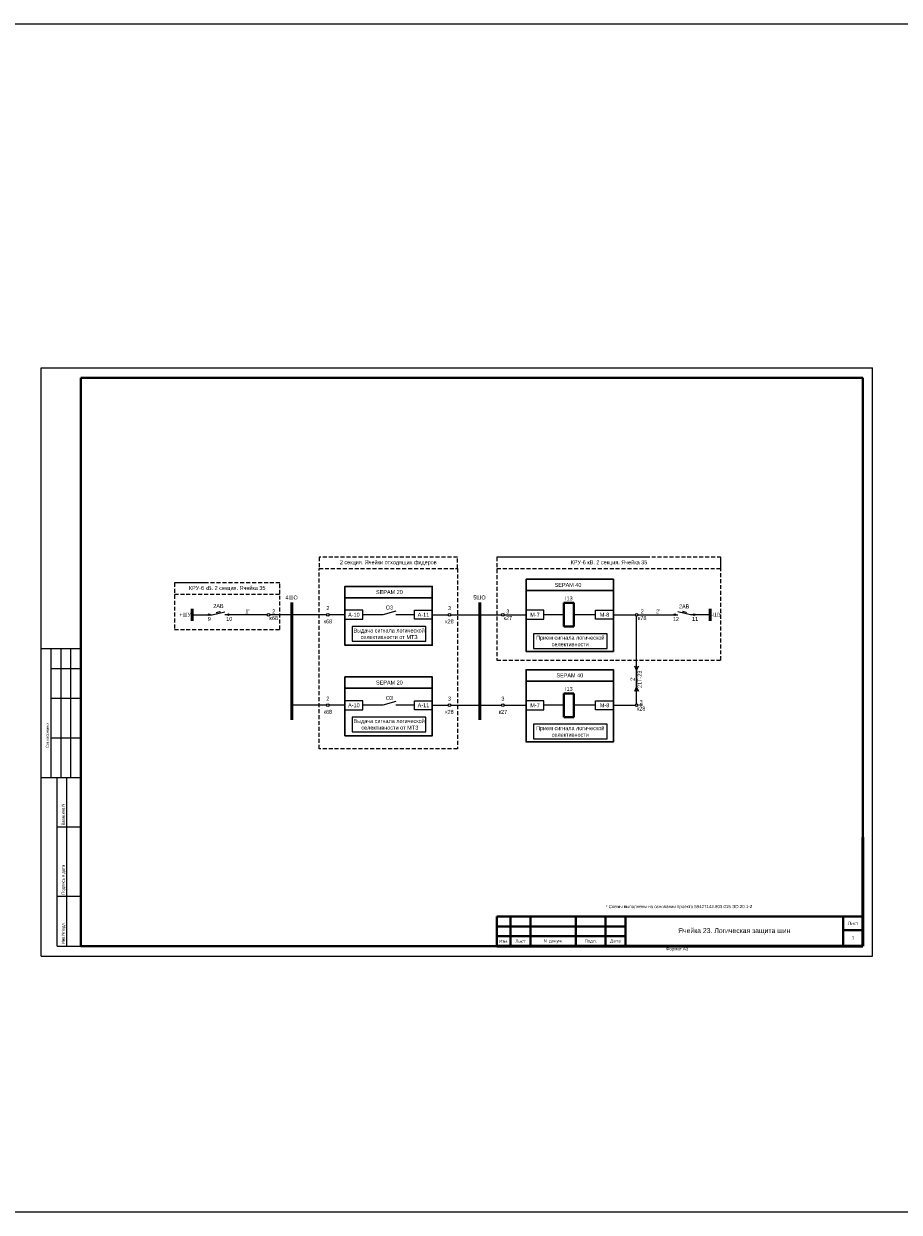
# Model space of a CAD drawing. Header units: millimetres. Extents: x 4897 to 12009, y -3017 to 2708.
# Tile 45 of 86: x 7692 to 8134, y -83 to 517. Entities that reach past the tile are written whole.
import ezdxf
from ezdxf.enums import TextEntityAlignment as Align

# ---------------------------------------------------------------- set-up
doc = ezdxf.new("R2010")
doc.units = ezdxf.units.MM
doc.linetypes.add('JIS_02_2.0', pattern=[3, 2, -1])
doc.layers.add('основная 0.5', color=7, linetype='Continuous', lineweight=50)
doc.styles.add('SIMPLEX', font='txt', dxfattribs={"height": 5})

msp = doc.modelspace()

# ---------------------------------------------------------------- hatches: boundary and pattern name
h = msp.add_hatch(color=7)
h.dxf.hatch_style = 1
h.paths.add_polyline_path([(7786.24, 218.47, 1), (7785.45, 218.47, 1)])
h = msp.add_hatch(color=7)
h.dxf.hatch_style = 1
h.paths.add_polyline_path([(7795.2, 218.47, -1), (7795.99, 218.47, -1)])
h = msp.add_hatch(color=7)
h.dxf.hatch_style = 1
h.paths.add_polyline_path([(8021.53, 218.47, 1), (8020.74, 218.47, 1)])
h = msp.add_hatch(color=7)
h.dxf.hatch_style = 1
h.paths.add_polyline_path([(8030.48, 218.47, -1), (8031.27, 218.47, -1)])
h = msp.add_hatch(color=256)
h.dxf.hatch_style = 1
h.paths.add_polyline_path([(8000.99, 192.43), (8001.84, 190.43), (8002.7, 192.43)])
h = msp.add_hatch(color=256)
h.dxf.hatch_style = 1
h.paths.add_polyline_path([(8002.7, 179.88), (8001.84, 181.88), (8000.99, 179.88)])

# ---------------------------------------------------------------- linework, layer by layer
for p, q in [((7701.03, 46.06), (7701.03, 343.11)), ((7701.03, 343.11), (8121.04, 343.11)), ((7701.03, 46.06), (7701.03, 343.11)), ((8121.04, 46.06), (8121.04, 343.11)), ((8121.04, 46.06), (8121.04, 343.11)), ((7827.61, 218.47), (7816.55, 218.47)), ((7873.57, 218.5), (7863.48, 218.47)), ((7880.24, 220.36), (7873.57, 218.5)), ((7889.61, 218.5), (7880.24, 218.5)), ((7907.91, 218.47), (7933.61, 218.47)), ((7965.08, 218.5), (7955, 218.47)), ((7981.12, 218.5), (7970.08, 218.5)), ((7990.12, 218.47), (8001.18, 218.47)), ((8001.84, 173.43), (8001.84, 217.81)), ((7721.03, 201.3), (7701.03, 201.3)), ((7706.03, 136.3), (7706.03, 201.3)), ((7711.03, 136.3), (7711.03, 201.3)), ((7716.03, 136.3), (7716.03, 201.3)), ((8001.84, 190.43), (8000.99, 192.43)), ((8002.7, 192.43), (8001.84, 190.43)), ((7706.03, 191.3), (7721.03, 191.3)), ((8001.84, 190.43), (8001.84, 181.88)), ((8000.99, 179.88), (8001.84, 181.88)), ((8001.84, 181.88), (8002.7, 179.88)), ((7706.03, 176.3), (7721.03, 176.3)), ((7880.24, 174.66), (7873.57, 172.8)), ((7873.57, 172.8), (7863.48, 172.77)), ((7889.61, 172.8), (7880.24, 172.8)), ((7907.91, 172.77), (7922.55, 172.77)), ((7922.55, 172.77), (7933.61, 172.77)), ((7965.08, 172.8), (7955, 172.77)), ((7981.12, 172.8), (7970.08, 172.8)), ((7990.12, 172.77), (8001.18, 172.77)), ((7706.03, 156.3), (7721.03, 156.3)), ((7701.03, 136.3), (7721.03, 136.3)), ((7709.03, 51.11), (7709.03, 136.3)), ((7713.9, 51.11), (7713.9, 136.3)), ((7709.03, 111.3), (7721.03, 111.3)), ((7709.03, 76.3), (7721.03, 76.3)), ((7709.03, 51.11), (7721.03, 51.11)), ((7701.03, 46.06), (8121.04, 46.06))]:
    msp.add_line(p, q)
at = {"lineweight": 40}
for p, q in [((7721.03, 338.11), (8116.13, 338.11)), ((8116.13, 338.11), (8116.13, 51.11)), ((7970.08, 224.47), (7965.08, 224.47)), ((7965.08, 224.47), (7965.08, 212.47)), ((7970.08, 212.47), (7970.08, 224.47)), ((7970.08, 212.47), (7965.08, 212.47)), ((7970.08, 178.77), (7965.08, 178.77)), ((7965.08, 178.77), (7965.08, 166.77)), ((7970.08, 166.77), (7970.08, 178.77)), ((7970.08, 166.77), (7965.08, 166.77)), ((7931.13, 66.1), (7996.13, 66.1)), ((8106.13, 66.11), (8106.13, 51.11)), ((7931.13, 61.1), (7996.13, 61.1)), ((7931.13, 56.1), (7996.13, 56.1)), ((8106.13, 59.11), (8116.13, 59.11)), ((7721.03, 51.11), (8116.13, 51.11))]:
    msp.add_line(p, q, dxfattribs=at)
at = {"linetype": 'Continuous', "lineweight": 40}
msp.add_line((7721.03, 338.11), (7721.03, 51.11), dxfattribs=at)
at = {"lineweight": 50}
for p, q in [((7827.61, 224.66), (7827.61, 165.49)), ((7922.55, 224.66), (7922.55, 165.49))]:
    msp.add_line(p, q, dxfattribs=at)
at = {"color": 1, "lineweight": 50}
msp.add_line((7777.29, 215.47), (7777.29, 221.47), dxfattribs=at)
at = {"color": 7}
for p, q in [((7777.29, 218.47), (7787.38, 218.47)), ((7787.38, 218.47), (7793.73, 219.99)), ((7789.56, 219.63), (7791.25, 220.05)), ((7789.56, 219.63), (7789.71, 219.02)), ((7791.25, 220.05), (7791.41, 219.43)), ((7815.22, 218.47), (7793.73, 218.47)), ((7845.17, 218.47), (7827.61, 218.47)), ((7854.48, 218.47), (7846.5, 218.47)), ((7898.61, 218.47), (7906.59, 218.47)), ((7934.94, 218.47), (7946, 218.47)), ((8002.51, 218.47), (8022.67, 218.47)), ((8029.02, 218.47), (8022.67, 219.99)), ((8025.15, 220.05), (8024.99, 219.43)), ((8026.85, 219.63), (8025.15, 220.05)), ((8026.85, 219.63), (8026.69, 219.02)), ((8038.97, 218.47), (8029.02, 218.47)), ((7845.17, 172.77), (7827.61, 172.77)), ((7854.48, 172.77), (7846.5, 172.77)), ((7898.61, 172.77), (7906.59, 172.77)), ((7934.94, 172.77), (7946, 172.77))]:
    msp.add_line(p, q, dxfattribs=at)
at = {"color": 5, "lineweight": 50}
msp.add_line((8038.97, 215.47), (8038.97, 221.47), dxfattribs=at)
at = {"linetype": 'Continuous'}
for p, q in [((7721.03, 192.12), (7721.03, 172.12)), ((7721.03, 152.12), (7721.03, 132.12))]:
    msp.add_line(p, q, dxfattribs=at)
at = {"color": 9, "true_color": 0xd19cc7}
msp.add_lwpolyline([(5064.51, 516.93), (10068.29, 516.93), (10068.29, -83.25), (5072.49, -83.25)], close=True, dxfattribs=at)
at = {"color": 30, "linetype": 'JIS_02_2.0', "true_color": 0xf26722}
for points in [[(7911.27, 247.52), (7911.27, 247.52), (7841.4, 247.52), (7841.4, 241.83), (7911.27, 241.83), (7911.27, 247.52)], [(8007.45, 247.52), (8007.45, 247.52), (7931.23, 247.52), (7931.23, 241.83), (8044.43, 241.83), (8044.43, 247.52)], [(7784.63, 234.55), (7784.63, 234.55), (7768.33, 234.55), (7768.33, 228.86), (7821.6, 228.86), (7821.6, 234.55)]]:
    msp.add_lwpolyline(points, dxfattribs=at)
for points in [[(7931.23, 195.5), (8044.43, 195.5), (8044.43, 247.52), (7931.23, 247.52)], [(7841.4, 241.83), (7911.27, 241.83), (7911.27, 150.82), (7841.4, 150.82)], [(7768.33, 211.1), (7821.6, 211.1), (7821.6, 234.55), (7768.33, 234.55)]]:
    msp.add_lwpolyline(points, close=True, dxfattribs=at)
at = {"lineweight": 30}
for points in [[(7946, 236.39), (7946, 236.39), (7990.12, 236.39), (7990.12, 230.71), (7946, 230.71), (7946, 236.39)], [(7854.48, 232.78), (7854.48, 232.78), (7898.61, 232.78), (7898.61, 227.09), (7854.48, 227.09), (7854.48, 232.78)], [(7854.48, 187.08), (7854.48, 187.08), (7898.61, 187.08), (7898.61, 181.39), (7854.48, 181.39), (7854.48, 187.08)], [(7946, 190.69), (7946, 190.69), (7990.12, 190.69), (7990.12, 185.01), (7946, 185.01), (7946, 190.69)]]:
    msp.add_lwpolyline(points, dxfattribs=at)
for points in [[(7946, 230.71), (7990.12, 230.71), (7990.12, 199.95), (7946, 199.95)], [(7854.48, 227.09), (7898.61, 227.09), (7898.61, 203.08), (7854.48, 203.08)], [(7854.48, 181.39), (7898.61, 181.39), (7898.61, 157.38), (7854.48, 157.38)], [(7946, 185.01), (7990.12, 185.01), (7990.12, 154.25), (7946, 154.25)]]:
    msp.add_lwpolyline(points, close=True, dxfattribs=at)
for points in [[(7854.48, 216.22), (7863.48, 216.22), (7863.48, 220.72), (7854.48, 220.72)], [(7898.61, 216.22), (7889.61, 216.22), (7889.61, 220.72), (7898.61, 220.72)], [(7946, 216.22), (7955, 216.22), (7955, 220.72), (7946, 220.72)], [(7990.12, 216.22), (7981.12, 216.22), (7981.12, 220.72), (7990.12, 220.72)], [(7858.17, 205.12), (7895.39, 205.12), (7895.39, 212.53), (7858.17, 212.53)], [(7949.69, 201.5), (7986.91, 201.5), (7986.91, 208.92), (7949.69, 208.92)], [(7854.48, 170.52), (7863.48, 170.52), (7863.48, 175.02), (7854.48, 175.02)], [(7898.61, 170.52), (7889.61, 170.52), (7889.61, 175.02), (7898.61, 175.02)], [(7946, 170.52), (7955, 170.52), (7955, 175.02), (7946, 175.02)], [(7990.12, 170.52), (7981.12, 170.52), (7981.12, 175.02), (7990.12, 175.02)], [(7858.17, 159.42), (7895.39, 159.42), (7895.39, 166.83), (7858.17, 166.83)], [(7949.69, 155.8), (7986.91, 155.8), (7986.91, 163.22), (7949.69, 163.22)]]:
    msp.add_lwpolyline(points, close=True)
at = {"color": 7}
for centre, radius in [((7785.85, 218.47), 0.396), ((7795.59, 218.47), 0.396), ((7845.84, 218.47), 0.663), ((7907.25, 218.47), 0.663), ((8021.13, 218.47), 0.396), ((8030.88, 218.47), 0.396), ((7845.84, 172.77), 0.663), ((7907.25, 172.77), 0.663), ((7934.27, 172.77), 0.663)]:
    msp.add_circle(centre, radius, dxfattribs=at)
for centre in [(7815.88, 218.47), (7934.27, 218.47), (8001.84, 218.47), (8001.84, 172.77)]:
    msp.add_circle(centre, 0.663)
at = {"layer": 'основная 0.5', "color": 0}
for p, q in [((8116.13, 51.11), (8116.13, 106.11)), ((7931.13, 51.11), (8116.13, 51.11))]:
    msp.add_line(p, q, dxfattribs=at)
at = {"layer": 'основная 0.5', "lineweight": 40}
for p, q in [((7931.13, 66.1), (7931.13, 51.11)), ((7938.13, 51.11), (7938.13, 66.1)), ((7948.13, 51.11), (7948.13, 66.1)), ((7971.13, 51.11), (7971.13, 66.1)), ((7986.13, 51.11), (7986.13, 66.1)), ((7996.13, 51.11), (7996.13, 66.11)), ((7996.13, 66.11), (8116.13, 66.11))]:
    msp.add_line(p, q, dxfattribs=at)

# ---------------------------------------------------------------- texts
at = {"color": 7, "style": 'SIMPLEX'}
for s, p in [('9', (7785.16, 215.34)), ('10', (7794.48, 215.39)), ('12', (8020.11, 215.33)), ('11', (8029.83, 215.37))]:
    msp.add_text(s, height=2, dxfattribs=at).set_placement(p)
at = {"color": 4, "lineweight": 50, "style": 'SIMPLEX'}
msp.add_text('21Т-23', height=2, rotation=90, dxfattribs=at).set_placement((8004.35, 185.9), align=Align.CENTER)
at = {"linetype": 'Continuous', "style": 'SIMPLEX'}
for s, p in [('Согласовано', (7704.86, 151.17)), ('Взам.инв.N', (7712.86, 112.17)), ('Подпись и дата', (7712.86, 77.17)), ('Инв.Nподл.', (7712.86, 52.17))]:
    msp.add_text(s, height=1.5, rotation=90, dxfattribs=at).set_placement(p)
at = {"color": 7, "char_height": 2, "attachment_point": 5, "style": 'SIMPLEX'}
for s, insert, width in [('{\\C256;2 секция. Ячейки отходящих фидеров}', (7876.34, 244.68), 69.863), ('{\\C256;КРУ-6 кВ. 2 секция. Ячейка 35}', (7987.83, 244.68), 113.196), ('{\\C256;SEPAM 40}', (7967.17, 233.55), 45.8997), ('{\\C256;КРУ-6 кВ. 2 секция. Ячейка 35}', (7794.97, 231.71), 53.2724), ('4ШО', (7827.5, 227.19), 4.384), ('{\\C256; SEPAM 20}', (7876.54, 229.93), 44.125), ('5ШО', (7922.44, 227.19), 4.384), ('2АВ', (7790.56, 222.92), 4.384), ('2\\P\\pt10;\\P\\pt8;к68', (7845.84, 218.47), 4.384), ('О3', (7876.94, 222.12), 4.384), ('3\\P\\pt10;\\P\\pt8;к28', (7907.25, 218.47), 4.384), ('I13', (7967.58, 226.72), 4.384), ('2АВ', (8025.84, 222.7), 4.384), ('+ШУ', (7773.75, 218.47), 7.0874), ("1'", (7805.21, 220.19), 4.384), ('\\pt10;2\\Pк68', (7818.46, 218.47), 4.384), ('A-10', (7858.98, 218.47), 9), ('A-11', (7894.11, 218.47), 9), ('\\pt10;3\\Pк27', (7936.75, 218.47), 4.384), ('M-7', (7950.5, 218.47), 9), ('M-8', (7985.62, 218.47), 9), ('\\pt10;2\\Pк78', (8004.65, 218.47), 4.384), ("2'", (8012.66, 220.19), 4.384), ('-ШУ', (8042.18, 218.47), 6.4211), ('Выдача сигнала логической селективности от МТЗ ', (7876.78, 208.83), 37.2194), ('Прием сигнала логической селективности', (7968.3, 205.21), 37.2194), ('{\\C256;SEPAM 40}', (7968.06, 187.85), 44.125), ('{\\C256; SEPAM 20}', (7876.54, 184.23), 44.125), ('I13', (7967.58, 181.02), 4.384), ('2\\P\\pt10;\\P\\pt8;к68', (7845.84, 172.77), 4.384), ('A-10', (7858.98, 172.77), 9), ('О3', (7876.94, 176.42), 4.384), ('3\\P\\pt10;\\P\\pt8;к28', (7907.25, 172.77), 4.384), ('3\\P\\Pк27', (7934.27, 172.77), 4.384), ('M-8', (7985.62, 172.77), 9), ('\\pt10;{\\L3\\P}к28', (8004.1, 172.77), 4.384), ('A-11', (7894.11, 172.77), 9), ('M-7', (7950.5, 172.77), 9), ('Выдача сигнала логической\\P селективности от МТЗ', (7876.78, 163.13), 37.2194), ('Прием сигнала логической селективности', (7968.3, 159.51), 37.2194)]:
    msp.add_mtext(s, dxfattribs=dict(at, insert=insert, width=width))
at = {"lineweight": 50, "insert": (7999.75, 186.15), "char_height": 2, "width": 8.55, "attachment_point": 5, "rotation": 90, "style": 'SIMPLEX'}
msp.add_mtext("2'", dxfattribs=at)
at = {"lineweight": 35, "attachment_point": 5, "line_spacing_factor": 0.8, "style": 'SIMPLEX'}
for s, insert, char_height, width in [('\\pi-4.8,l6.4,t6.4;*^IСхемы выполнены на основании проекта 59427142.903.015.ЭО.20.1-2', (8022.41, 70.87), 1.6, 185), ('Ячейка 23. Логическая защита шин', (8051.13, 58.61), 2.5, 110), ('{\\Fromans|c204;Лист}', (8111.13, 62.61), 1.6, 10), ('{\\Fromans|c204;Изм.}', (7934.63, 53.61), 1.6, 7), ('{\\Fromans|c204;Лист}', (7943.13, 53.61), 1.6, 10), ('{\\Fromans|c0;N \\Fromans|c204;докум.}', (7959.63, 53.61), 1.6, 23), ('{\\Fromans|c204;Подп.}', (7978.63, 53.61), 1.6, 15), ('{\\Fromans|c204;Дата}', (7991.13, 53.61), 1.6, 10), ('{\\Fromans|c204;7}', (8111.13, 55.11), 1.6, 10)]:
    msp.add_mtext(s, dxfattribs=dict(at, insert=insert, char_height=char_height, width=width))
at = {"lineweight": 30, "insert": (8016.72, 50.59), "char_height": 1.6, "attachment_point": 1, "style": 'SIMPLEX'}
msp.add_mtext_dynamic_manual_height_columns('Формат А3', width=45.8537, gutter_width=12.5, heights=[0], dxfattribs=at)

doc.saveas('drawing.dxf')
